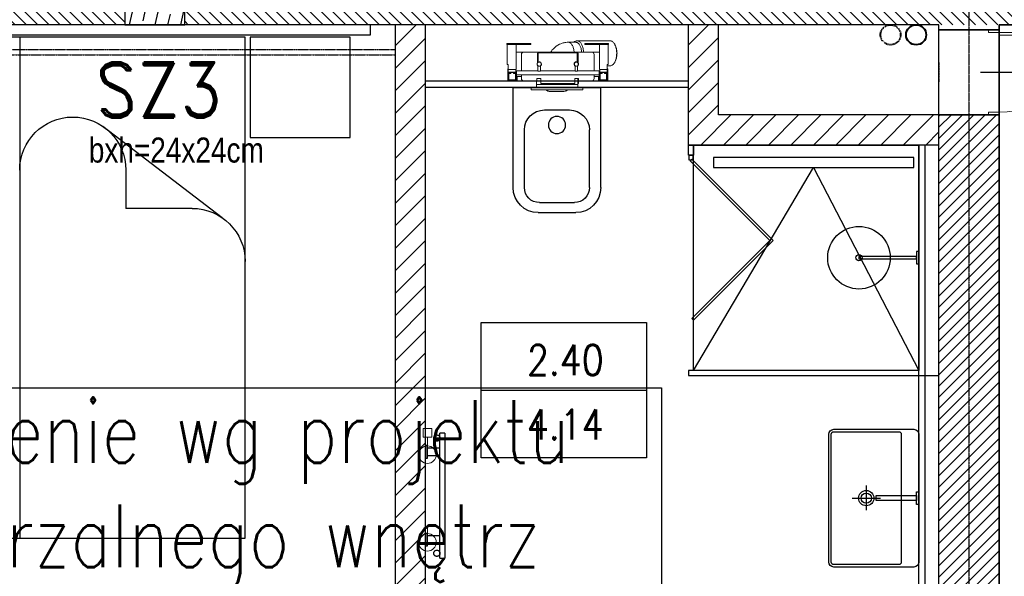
# Model space of a CAD drawing. Header units: millimetres. Extents: x 69081 to 158617, y -37521 to -9534.
# Tile 200 of 256: x 113454 to 113847, y -18881 to -18659. Entities that reach past the tile are written whole.
import ezdxf
from ezdxf.enums import TextEntityAlignment as Align

# ---------------------------------------------------------------- set-up
doc = ezdxf.new("R2010")
doc.units = ezdxf.units.MM
for name, pattern in [('DASHED', [0.75, 0.5, -0.25]), ('DO', [0.8, 0.6, -0.1, 0, -0.1]), ('DP', [0.5, 0.3, -0.2]), ('KRESKOWA-SREDNIA', [0.2, 0.12, -0.08]), ('MP', [0.25, 0.15, -0.1])]:
    doc.linetypes.add(name, pattern=pattern)
for name, color, linetype in [('0_oświetlenie', 7, 'Continuous'), ('_A-opisy', 51, 'Continuous'), ('A-----SZ', 8, 'Continuous'), ('A-ARM', 8, 'Continuous'), ('A-MEB', 8, 'Continuous'), ('A-OKN', 3, 'Continuous'), ('A-OSI', 8, 'DO'), ('A-SCI', 7, 'Continuous'), ('A_GSA_GK', 2, 'Continuous'), ('BA_ARM', 8, 'Continuous'), ('BA_lpm', 1, 'MP'), ('BA_TXG', 3, 'Continuous'), ('BA_wig', 3, 'Continuous'), ('BI_szr', 8, 'Continuous'), ('F-BIL', 1, 'Continuous'), ('F-BIL-OP', 3, 'Continuous'), ('F-BIL-TA', 1, 'Continuous'), ('JS_OLKA KONSTR', 231, 'Continuous'), ('JS_PODCIĄGI', 1, 'DP'), ('słupy', 1, 'Continuous')]:
    doc.layers.add(name, color=color, linetype=linetype)
for name, color, linetype, lineweight in [('_A-stolarka', 72, 'Continuous', 9), ('_A-ściany', 141, 'Continuous', 35), ('A-DRZ-SY', 7, 'Continuous', 25), ('IS_Grzejnik', 15, 'Continuous', 5), ('IS_Pion1', 7, 'Continuous', 5), ('IS_Zawór1', 15, 'Continuous', 5), ('OPIS', 7, 'Continuous', 25)]:
    doc.layers.add(name, color=color, linetype=linetype, lineweight=lineweight)
doc.layers.add('IS_Działka (powrotna)', color=5, linetype='DASHED', lineweight=40, true_color=0x0000ff)
doc.styles.add('BIKTBG', font='romand.shx', dxfattribs={"width": 0.9})
doc.styles.add('Opisowy', font='arial.ttf')
doc.styles.add('SIMPLEX', font='simplex', dxfattribs={"width": 0.85})
doc.styles.add('WYM--ROMANSSHX-08', font='ROMANS.SHX', dxfattribs={"width": 0.8})

# ---------------------------------------------------------------- blocks, each defined once
blk = doc.blocks.new('grzejnik drabinka')
at = {"layer": 'BA_ARM'}
for p, q in [((0, -0.8), (0, 0)), ((5, 0), (5, -0.8)), ((35, 0), (35, -0.8)), ((40, 0), (40, -0.8)), ((1, -5.8), (1, -0.8)), ((4, -0.8), (4, -5.8)), ((36, -5.8), (36, -0.8)), ((39, -0.8), (39, -5.8)), ((45, -5.8), (-5, -5.8)), ((-5, -7.8), (45, -7.8))]:
    blk.add_line(p, q, dxfattribs=at)
for points in [[(0, 0), (0, 0), (0.06, 0), (0.31, 0), (0.71, 0), (1.24, 0), (1.85, 0), (2.5, 0), (3.15, 0), (3.76, 0), (4.29, 0), (4.69, 0), (4.94, 0), (5, 0), (5, 0)], [(35, 0), (35, 0), (35.06, 0), (35.31, 0), (35.71, 0), (36.24, 0), (36.85, 0), (37.5, 0), (38.15, 0), (38.76, 0), (39.29, 0), (39.69, 0), (39.94, 0), (40, 0), (40, 0)], [(-1.75, -4.55), (-1.75, -4.44), (-1.78, -4.22), (-1.9, -3.92), (-2.11, -3.66), (-2.37, -3.46), (-2.67, -3.33), (-3, -3.29), (-3.33, -3.33), (-3.63, -3.46), (-3.89, -3.66), (-4.1, -3.92), (-4.22, -4.22), (-4.25, -4.44), (-4.25, -4.55)], [(5, -0.8), (5, -0.8), (4.94, -0.8), (4.69, -0.8), (4.29, -0.8), (3.76, -0.8), (3.15, -0.8), (2.5, -0.8), (1.85, -0.8), (1.24, -0.8), (0.71, -0.8), (0.31, -0.8), (0.06, -0.8), (0, -0.8), (0, -0.8)], [(40, -0.8), (40, -0.8), (39.94, -0.8), (39.69, -0.8), (39.29, -0.8), (38.76, -0.8), (38.15, -0.8), (37.5, -0.8), (36.85, -0.8), (36.24, -0.8), (35.71, -0.8), (35.31, -0.8), (35.06, -0.8), (35, -0.8), (35, -0.8)], [(44.25, -4.55), (44.25, -4.44), (44.22, -4.22), (44.1, -3.92), (43.89, -3.66), (43.63, -3.46), (43.33, -3.33), (43, -3.29), (42.67, -3.33), (42.37, -3.46), (42.11, -3.66), (41.9, -3.92), (41.78, -4.22), (41.75, -4.44), (41.75, -4.55)], [(-5, -5.8), (-5, -5.8), (-5, -5.8), (-5, -5.8)], [(-5, -5.8), (-5, -5.8), (-5, -5.8), (-5, -5.8)], [(-5, -5.8), (-5, -5.8), (-5, -5.8), (-5, -5.8)], [(-5, -5.8), (-5, -5.8), (-5, -5.8), (-5, -5.8)], [(-5, -5.8), (-5, -5.8), (-5, -5.8), (-5, -5.8)], [(-5, -5.8), (-5, -5.8), (-5, -5.8), (-5, -5.8)], [(-5, -5.8), (-5, -5.8), (-5, -5.8), (-5, -5.8)], [(-5, -5.8), (-5, -5.8), (-5, -5.8), (-5, -5.8)], [(-5, -5.8), (-5, -5.8), (-5, -5.8), (-5, -5.8)], [(-5, -7.8), (-5, -7.8), (-5, -7.78), (-5, -7.68), (-5, -7.52), (-5, -7.31), (-5, -7.06), (-5, -6.8), (-5, -6.54), (-5, -6.29), (-5, -6.08), (-5, -5.92), (-5, -5.82), (-5, -5.8), (-5, -5.8)], [(-5, -5.8), (-5, -5.8), (-5, -5.8), (-5, -5.8)], [(-5, -5.8), (-5, -5.8), (-5, -5.8), (-5, -5.8)], [(-5, -5.8), (-5, -5.8), (-5, -5.8), (-5, -5.8)], [(-5, -5.8), (-5, -5.8), (-5, -5.8), (-5, -5.8)], [(-5, -5.8), (-5, -5.8), (-5, -5.8), (-5, -5.8)], [(-5, -5.8), (-5, -5.8), (-5, -5.8), (-5, -5.8)], [(-5, -5.8), (-5, -5.8), (-5, -5.8), (-5, -5.8)], [(-5, -5.8), (-5, -5.8), (-5, -5.8), (-5, -5.8)], [(-5, -5.8), (-5, -5.8), (-5, -5.8), (-5, -5.8)], [(-5, -5.8), (-5, -5.8), (-5, -5.8), (-5, -5.8)], [(-5, -5.8), (-5, -5.8), (-5, -5.8), (-5, -5.8)], [(-5, -5.8), (-5, -5.8), (-5, -5.8), (-5, -5.8)], [(-5, -5.8), (-5, -5.8), (-5, -5.8), (-5, -5.8)], [(-5, -5.8), (-5, -5.8), (-5, -5.8), (-5, -5.8)], [(-5, -5.8), (-5, -5.8), (-5, -5.8), (-5, -5.8)], [(-5, -5.8), (-5, -5.8), (-5, -5.8), (-5, -5.8)], [(-5, -5.8), (-5, -5.8), (-5, -5.8), (-5, -5.8)], [(-5, -5.8), (-5, -5.8), (-5, -5.8), (-5, -5.8)], [(-5, -5.8), (-5, -5.8), (-5, -5.8), (-5, -5.8)], [(-5, -7.8), (-5, -7.8), (-5, -7.8), (-5, -7.8)], [(-5, -7.8), (-5, -7.8), (-5, -7.8), (-5, -7.8)], [(-5, -7.8), (-5, -7.8), (-5, -7.8), (-5, -7.8)], [(-5, -7.8), (-5, -7.8), (-5, -7.8), (-5, -7.8)], [(-5, -7.8), (-5, -7.8), (-5, -7.8), (-5, -7.8)], [(-5, -7.8), (-5, -7.8), (-5, -7.8), (-5, -7.8)], [(-5, -7.8), (-5, -7.8), (-5, -7.8), (-5, -7.8)], [(-5, -7.8), (-5, -7.8), (-5, -7.8), (-5, -7.8)], [(-5, -7.8), (-5, -7.8), (-5, -7.8), (-5, -7.8)], [(-5, -7.8), (-5, -7.8), (-5, -7.8), (-5, -7.8)], [(-5, -7.8), (-5, -7.8), (-5, -7.8), (-5, -7.8)], [(-5, -7.8), (-5, -7.8), (-5, -7.8), (-5, -7.8)], [(-5, -7.8), (-5, -7.8), (-5, -7.8), (-5, -7.8)], [(-5, -7.8), (-5, -7.8), (-5, -7.8), (-5, -7.8)], [(-5, -7.8), (-5, -7.8), (-5, -7.8), (-5, -7.8)], [(-5, -7.8), (-5, -7.8), (-5, -7.8), (-5, -7.8)], [(-5, -7.8), (-5, -7.8), (-5, -7.8), (-5, -7.8)], [(-5, -7.8), (-5, -7.8), (-5, -7.8), (-5, -7.8)], [(-5, -7.8), (-5, -7.8), (-5, -7.8), (-5, -7.8)], [(-5, -7.8), (-5, -7.8), (-5, -7.8), (-5, -7.8)], [(-5, -7.8), (-5, -7.8), (-5, -7.8), (-5, -7.8)], [(-5, -7.8), (-5, -7.8), (-5, -7.8), (-5, -7.8)], [(-5, -7.8), (-5, -7.8), (-5, -7.8), (-5, -7.8)], [(-5, -7.8), (-5, -7.8), (-5, -7.8), (-5, -7.8)], [(-5, -7.8), (-5, -7.8), (-5, -7.8), (-5, -7.8)], [(-5, -7.8), (-5, -7.8), (-5, -7.8), (-5, -7.8)], [(-5, -7.8), (-5, -7.8), (-5, -7.8), (-5, -7.8)], [(-5, -7.8), (-5, -7.8), (-5, -7.8), (-5, -7.8)], [(-4.25, -4.55), (-4.25, -4.66), (-4.22, -4.88), (-4.1, -5.18), (-3.89, -5.44), (-3.63, -5.64), (-3.33, -5.77), (-3, -5.81), (-2.67, -5.77), (-2.37, -5.64), (-2.11, -5.44), (-1.9, -5.18), (-1.78, -4.88), (-1.75, -4.66), (-1.75, -4.55)], [(41.75, -4.55), (41.75, -4.66), (41.78, -4.88), (41.9, -5.18), (42.11, -5.44), (42.37, -5.64), (42.67, -5.77), (43, -5.81), (43.33, -5.77), (43.63, -5.64), (43.89, -5.44), (44.1, -5.18), (44.22, -4.88), (44.25, -4.66), (44.25, -4.55)], [(45, -5.8), (45, -5.8), (45, -5.8), (45, -5.8)], [(45, -5.8), (45, -5.8), (45, -5.8), (45, -5.8)], [(45, -5.8), (45, -5.8), (45, -5.8), (45, -5.8)], [(45, -5.8), (45, -5.8), (45, -5.8), (45, -5.8)], [(45, -5.8), (45, -5.8), (45, -5.8), (45, -5.8)], [(45, -5.8), (45, -5.8), (45, -5.8), (45, -5.8)], [(45, -5.8), (45, -5.8), (45, -5.8), (45, -5.8)], [(45, -5.8), (45, -5.8), (45, -5.8), (45, -5.8)], [(45, -5.8), (45, -5.8), (45, -5.8), (45, -5.8)], [(45, -5.8), (45, -5.8), (45, -5.82), (45, -5.92), (45, -6.08), (45, -6.29), (45, -6.54), (45, -6.8), (45, -7.06), (45, -7.31), (45, -7.52), (45, -7.68), (45, -7.78), (45, -7.8), (45, -7.8)], [(45, -5.8), (45, -5.8), (45, -5.8), (45, -5.8)], [(45, -5.8), (45, -5.8), (45, -5.8), (45, -5.8)], [(45, -5.8), (45, -5.8), (45, -5.8), (45, -5.8)], [(45, -5.8), (45, -5.8), (45, -5.8), (45, -5.8)], [(45, -5.8), (45, -5.8), (45, -5.8), (45, -5.8)], [(45, -5.8), (45, -5.8), (45, -5.8), (45, -5.8)], [(45, -5.8), (45, -5.8), (45, -5.8), (45, -5.8)], [(45, -5.8), (45, -5.8), (45, -5.8), (45, -5.8)], [(45, -5.8), (45, -5.8), (45, -5.8), (45, -5.8)], [(45, -5.8), (45, -5.8), (45, -5.8), (45, -5.8)], [(45, -5.8), (45, -5.8), (45, -5.8), (45, -5.8)], [(45, -5.8), (45, -5.8), (45, -5.8), (45, -5.8)], [(45, -5.8), (45, -5.8), (45, -5.8), (45, -5.8)], [(45, -5.8), (45, -5.8), (45, -5.8), (45, -5.8)], [(45, -5.8), (45, -5.8), (45, -5.8), (45, -5.8)], [(45, -5.8), (45, -5.8), (45, -5.8), (45, -5.8)], [(45, -5.8), (45, -5.8), (45, -5.8), (45, -5.8)], [(45, -5.8), (45, -5.8), (45, -5.8), (45, -5.8)], [(45, -5.8), (45, -5.8), (45, -5.8), (45, -5.8)], [(45, -7.8), (45, -7.8), (45, -7.8), (45, -7.8)], [(45, -7.8), (45, -7.8), (45, -7.8), (45, -7.8)], [(45, -7.8), (45, -7.8), (45, -7.8), (45, -7.8)], [(45, -7.8), (45, -7.8), (45, -7.8), (45, -7.8)], [(45, -7.8), (45, -7.8), (45, -7.8), (45, -7.8)], [(45, -7.8), (45, -7.8), (45, -7.8), (45, -7.8)], [(45, -7.8), (45, -7.8), (45, -7.8), (45, -7.8)], [(45, -7.8), (45, -7.8), (45, -7.8), (45, -7.8)], [(45, -7.8), (45, -7.8), (45, -7.8), (45, -7.8)], [(45, -7.8), (45, -7.8), (45, -7.8), (45, -7.8)], [(45, -7.8), (45, -7.8), (45, -7.8), (45, -7.8)], [(45, -7.8), (45, -7.8), (45, -7.8), (45, -7.8)], [(45, -7.8), (45, -7.8), (45, -7.8), (45, -7.8)], [(45, -7.8), (45, -7.8), (45, -7.8), (45, -7.8)], [(45, -7.8), (45, -7.8), (45, -7.8), (45, -7.8)], [(45, -7.8), (45, -7.8), (45, -7.8), (45, -7.8)], [(45, -7.8), (45, -7.8), (45, -7.8), (45, -7.8)], [(45, -7.8), (45, -7.8), (45, -7.8), (45, -7.8)], [(45, -7.8), (45, -7.8), (45, -7.8), (45, -7.8)], [(45, -7.8), (45, -7.8), (45, -7.8), (45, -7.8)], [(45, -7.8), (45, -7.8), (45, -7.8), (45, -7.8)], [(45, -7.8), (45, -7.8), (45, -7.8), (45, -7.8)], [(45, -7.8), (45, -7.8), (45, -7.8), (45, -7.8)], [(45, -7.8), (45, -7.8), (45, -7.8), (45, -7.8)], [(45, -7.8), (45, -7.8), (45, -7.8), (45, -7.8)], [(45, -7.8), (45, -7.8), (45, -7.8), (45, -7.8)], [(45, -7.8), (45, -7.8), (45, -7.8), (45, -7.8)], [(45, -7.8), (45, -7.8), (45, -7.8), (45, -7.8)]]:
    blk.add_open_spline(points, degree=3, dxfattribs=at)
blk = doc.blocks.new('stelaż kibel')
at = {"layer": 'BA_ARM', "lineweight": 0}
for p, q in [((-8.04, 20.61), (-21.23, 20.61)), ((-4.56, 20.01), (-7.53, 20.01)), ((-22.85, 19.54), (-23.06, 19.23)), ((-20.64, 19.5), (-20.64, 19.1)), ((-20.64, 19.5), (-11.14, 19.5)), ((-20.64, 19.1), (-11.14, 19.1)), ((-20.49, 11.1), (-20.49, 19.1)), ((-16.99, 9.1), (-16.99, 19.1)), ((-16.99, 16.1), (-15.84, 16.1)), ((-13.84, 16.1), (-15.84, 16.1)), ((-13.84, 16.1), (-7.94, 16.1)), ((-11.14, 19.5), (-11.14, 19.1)), ((-8.14, 12.11), (-8.14, 15.8)), ((-8.14, 15.8), (7.46, 15.8)), ((7.26, 16.1), (-7.94, 16.1)), ((7.26, 16.1), (13.16, 16.1)), ((7.46, 15.8), (7.46, 12.11)), ((10.46, 19.5), (10.46, 19.1)), ((10.46, 19.5), (19.96, 19.5)), ((10.46, 19.1), (19.96, 19.1)), ((15.16, 16.1), (13.16, 16.1)), ((15.16, 16.1), (16.31, 16.1)), ((16.31, 9.1), (16.31, 19.1)), ((19.81, 11.1), (19.81, 19.1)), ((19.96, 19.5), (19.96, 19.1)), ((-23.06, 12), (-22.85, 11.68)), ((-14.84, 8.6), (-14.84, 15.1)), ((-8.44, 15.6), (-8.44, 11.9)), ((-8.44, 11.9), (-8.41, 11.9)), ((-8.27, 11.9), (-8.14, 11.9)), ((-8.14, 11.9), (-8.14, 11.99)), ((7.46, 11.99), (7.46, 11.9)), ((7.46, 11.9), (7.59, 11.9)), ((7.73, 11.9), (7.76, 11.9)), ((7.76, 11.9), (7.76, 15.6)), ((14.16, 15.1), (14.16, 8.6)), ((-21.23, 10.61), (-20.09, 10.61)), ((-20.09, 11.1), (-20.49, 11.1)), ((-20.09, 9.35), (-20.37, 9.35)), ((-20.37, 9.35), (-20.37, 4.55)), ((-20.34, 8.1), (-20.34, 4.6)), ((-16.84, 8.1), (-20.34, 8.1)), ((-16.99, 7.95), (-20.19, 7.95)), ((-20.19, 7.95), (-20.19, 4.75)), ((-20.09, 9.1), (-20.09, 11.1)), ((-20.09, 9.1), (-16.99, 9.1)), ((-20.09, 9.1), (-20.09, 8.1)), ((-17.09, 9.1), (-17.09, 8.1)), ((-16.99, 4.75), (-16.99, 7.95)), ((-16.84, 8.6), (-16.84, 8.1)), ((-8.24, 8.6), (-16.84, 8.6)), ((-16.84, 4.6), (-16.84, 8.1)), ((-8.24, 10.29), (-8.24, 8.5)), ((-8.24, 8.5), (-7.24, 8.5)), ((-7.24, 8.5), (-7.24, 10.29)), ((6.56, 8.6), (-7.24, 8.6)), ((6.56, 8.5), (6.56, 10.29)), ((7.56, 8.5), (6.56, 8.5)), ((7.56, 10.29), (7.56, 8.5)), ((16.16, 8.6), (7.56, 8.6)), ((16.16, 8.6), (16.16, 8.1)), ((16.16, 8.1), (16.16, 4.6)), ((19.66, 8.1), (16.16, 8.1)), ((19.41, 9.1), (16.31, 9.1)), ((16.31, 7.95), (16.31, 4.75)), ((19.51, 7.95), (16.31, 7.95)), ((16.41, 9.1), (16.41, 8.1)), ((19.41, 11.1), (19.81, 11.1)), ((19.41, 9.1), (19.41, 11.1)), ((19.56, 9.4), (19.41, 9.4)), ((19.41, 9.1), (19.41, 8.1)), ((19.66, 8.15), (19.41, 8.4)), ((19.41, 8.4), (19.41, 8.1)), ((19.51, 4.75), (19.51, 7.95)), ((19.56, 8.25), (19.56, 9.4)), ((19.66, 8.1), (19.66, 8.15)), ((19.66, 4.6), (19.66, 8.1)), ((-20.37, 4.55), (-10.87, 4.55)), ((-20.34, 4.6), (-16.84, 4.6)), ((-20.19, 4.75), (-16.99, 4.75)), ((-19.04, 7.8), (-20.04, 7.8)), ((-20.04, 7.8), (-20.04, 4.8)), ((-20.04, 4.8), (-17.04, 4.8)), ((-19.84, 5), (-19.84, 7.6)), ((-19.84, 7.6), (-19.04, 7.6)), ((-17.24, 5), (-19.84, 5)), ((-19.04, 7.6), (-19.04, 7.8)), ((-17.04, 7.8), (-18.04, 7.8)), ((-18.04, 7.8), (-18.04, 7.6)), ((-18.04, 7.6), (-17.24, 7.6)), ((-17.24, 7.6), (-17.24, 5)), ((-17.04, 4.8), (-17.04, 7.8)), ((16.16, 7), (-16.84, 7)), ((-14.84, 6.4), (-16.84, 6.4)), ((-16.54, 4.6), (-16.84, 4.6)), ((-16.54, 6.4), (-16.54, 4.6)), ((-13.84, 4.6), (-16.54, 4.6)), ((-14.84, 5.6), (-14.84, 7)), ((-8.64, 4.6), (-13.84, 4.6)), ((-10.87, 4.55), (-10.87, 4.6)), ((-7.14, 5.5), (-8.64, 5.5)), ((-8.64, 5.5), (-8.64, 4.6)), ((-8.64, 4.6), (-8.37, 4.6)), ((-8.64, 3.6), (-8.64, 4.6)), ((-8.37, 5.5), (-8.37, 2.47)), ((-7.14, 4.6), (-7.14, 5.5)), ((-7.14, 3.6), (-7.14, 4.6)), ((6.46, 4.6), (-7.14, 4.6)), ((7.96, 5.5), (6.46, 5.5)), ((6.46, 4.6), (6.46, 5.5)), ((6.46, 3.6), (6.46, 4.6)), ((7.96, 5.5), (7.96, 4.6)), ((13.16, 4.6), (7.96, 4.6)), ((8.21, 2.37), (8.21, 4.6)), ((15.86, 4.6), (13.16, 4.6)), ((14.16, 7), (14.16, 5.6)), ((16.16, 6.4), (14.16, 6.4)), ((15.86, 4.6), (15.86, 6.4)), ((16.16, 4.6), (15.86, 4.6)), ((16.16, 4.6), (19.66, 4.6)), ((16.31, 4.75), (19.51, 4.75)), ((17.36, 7.8), (16.36, 7.8)), ((16.36, 7.8), (16.36, 4.8)), ((16.36, 4.8), (19.36, 4.8)), ((16.56, 5), (16.56, 7.6)), ((16.56, 7.6), (17.36, 7.6)), ((19.16, 5), (16.56, 5)), ((17.36, 7.6), (17.36, 7.8)), ((18.36, 7.8), (18.36, 7.6)), ((19.36, 7.8), (18.36, 7.8)), ((18.36, 7.6), (19.16, 7.6)), ((19.16, 7.6), (19.16, 5)), ((19.36, 4.8), (19.36, 7.8)), ((-10.29, 2), (-10.29, 1.2)), ((-10.25, 2), (-10.29, 2)), ((-10.25, 2), (-9.45, 2)), ((-10.05, 1), (-10.09, 1)), ((-9.45, 1), (-10.05, 1)), ((9.45, 2), (-9.45, 2)), ((9.45, 1), (-9.45, 1)), ((-8.37, 3.6), (-8.64, 3.6)), ((-8.37, 2.47), (-8.32, 2.42)), ((-8.37, 2.47), (-8.32, 2.47)), ((-8.34, 2.43), (-8.34, 2)), ((-8.31, 3.1), (-8.32, 3.1)), ((-8.31, 3.1), (-8.01, 3.1)), ((8.01, 3.1), (-8.01, 3.1)), ((6.46, 3.6), (-7.14, 3.6)), ((-6.37, 3.1), (-6.37, 3.6)), ((-4.77, 3.6), (-4.77, 3.3)), ((-4.77, 3.3), (-4.77, 3.1)), ((-4.77, 3.3), (4.83, 3.3)), ((-4.77, 3.3), (4.83, 3.3)), ((-2.14, 0.3), (-2.21, 0.3)), ((-2.11, 0.3), (-2.14, 0.3)), ((2.18, 0.3), (-2.11, 0.3)), ((2.2, 0.3), (2.18, 0.3)), ((2.27, 0.3), (2.2, 0.3)), ((4.83, 3.3), (4.83, 3.6)), ((4.83, 3.1), (4.83, 3.3)), ((6.21, 3.6), (6.21, 3.1)), ((8.01, 3.1), (8.14, 3.1)), ((8.14, 3.1), (8.14, 2)), ((8.14, 3.1), (8.19, 3.1)), ((8.19, 3.1), (8.19, 2)), ((8.19, 2.35), (8.21, 2.37)), ((8.19, 2.37), (8.21, 2.37)), ((9.45, 2), (10.25, 2)), ((10.05, 1), (9.45, 1)), ((10.25, 2), (10.25, 1.2))]:
    blk.add_line(p, q, dxfattribs=at)
at = {"layer": 'BA_ARM', "lineweight": 0, "flags": 128}
for points in [[(-21.23, 20.61), (-21.45, 20.59), (-21.67, 20.54), (-21.88, 20.46), (-22.09, 20.33), (-22.3, 20.18), (-22.5, 19.99), (-22.68, 19.78), (-22.86, 19.53), (-23.03, 19.26), (-23.18, 18.96), (-23.32, 18.64), (-23.45, 18.29), (-23.56, 17.93), (-23.65, 17.55), (-23.73, 17.16), (-23.79, 16.75), (-23.83, 16.34), (-23.85, 15.93), (-23.86, 15.51), (-23.84, 15.09), (-23.81, 14.68), (-23.76, 14.27), (-23.69, 13.87), (-23.61, 13.48), (-23.51, 13.11), (-23.39, 12.76), (-23.25, 12.43), (-23.11, 12.11), (-22.95, 11.83), (-22.77, 11.57), (-22.59, 11.34), (-22.4, 11.13), (-22.2, 10.96), (-21.99, 10.83), (-21.78, 10.72), (-21.56, 10.65), (-21.34, 10.62), (-21.23, 10.61)], [(-10.66, 16.1), (-10.64, 16.34), (-10.6, 16.75), (-10.54, 17.16), (-10.47, 17.55), (-10.37, 17.93), (-10.26, 18.29), (-10.14, 18.64), (-10, 18.96), (-9.84, 19.26), (-9.68, 19.53), (-9.5, 19.78), (-9.31, 19.99), (-9.11, 20.18), (-8.91, 20.33), (-8.7, 20.46), (-8.48, 20.54), (-8.26, 20.59), (-8.04, 20.61)], [(-9.83, 16.1), (-9.81, 16.4), (-9.76, 16.78), (-9.7, 17.16), (-9.62, 17.52), (-9.52, 17.87), (-9.41, 18.2), (-9.28, 18.51), (-9.13, 18.79), (-8.98, 19.05), (-8.81, 19.28), (-8.63, 19.49), (-8.44, 19.66), (-8.25, 19.8), (-8.05, 19.9), (-7.84, 19.97), (-7.64, 20.01), (-7.53, 20.01)], [(-6.86, 16.1), (-6.83, 16.4), (-6.79, 16.78), (-6.72, 17.16), (-6.64, 17.52), (-6.54, 17.87), (-6.43, 18.2), (-6.3, 18.51), (-6.16, 18.79), (-6, 19.05), (-5.83, 19.28), (-5.65, 19.49), (-5.47, 19.66), (-5.27, 19.8), (-5.07, 19.9), (-4.87, 19.97), (-4.66, 20.01), (-4.55, 20.01)], [(2.46, 16.1), (2.18, 16.51), (1.84, 16.94), (1.54, 17.29), (1.26, 17.57), (0.8, 17.99), (0.27, 18.42), (-0.36, 18.83), (-1.08, 19.22), (-1.57, 19.43), (-2.05, 19.61), (-2.47, 19.73), (-2.64, 19.78), (-2.84, 19.82), (-3.14, 19.88), (-3.54, 19.95), (-4.04, 20), (-4.55, 20.01)], [(-23.06, 12), (-23.12, 12.09), (-23.28, 12.36), (-23.42, 12.66), (-23.55, 12.97), (-23.66, 13.31), (-23.76, 13.67), (-23.84, 14.04), (-23.9, 14.42), (-23.95, 14.81), (-23.98, 15.21), (-23.99, 15.61), (-23.98, 16.01), (-23.95, 16.41), (-23.9, 16.8), (-23.84, 17.19), (-23.76, 17.56), (-23.66, 17.91), (-23.55, 18.25), (-23.42, 18.57), (-23.28, 18.87), (-23.12, 19.14), (-23.06, 19.23)], [(2.2, 0.3), (2.23, 0.3), (2.25, 0.3)]]:
    blk.add_lwpolyline(points, dxfattribs=at)
at = {"layer": 'BA_ARM', "lineweight": 0}
for centre, radius, start, end in [((-8.13, 18.84), 1.78, 41.3776, 87.2916), ((-13.84, 15.1), 1, 90, 180), ((-7.94, 15.6), 0.5, 90, 180), ((7.26, 15.6), 0.5, 0, 90), ((13.16, 15.1), 1, 0, 90), ((-7.74, 11.3), 0.9, 138.1897, 242.734), ((-7.74, 11.3), 0.8, 131.4096, 120), ((-7.74, 11.3), 0.9, 297.266, 116.3878), ((7.06, 11.3), 0.9, 63.6122, 242.734), ((7.06, 11.3), 0.8, 60, 48.5904), ((7.06, 11.3), 0.9, 297.266, 41.8103), ((-7.94, 10.29), 0.3, 135.0482, 180), ((-7.54, 10.29), 0.3, 0, 44.9518), ((6.86, 10.29), 0.3, 135.0482, 180), ((7.26, 10.29), 0.3, 0, 44.9518), ((-13.84, 5.6), 1, 180, 270), ((13.16, 5.6), 1, 270, 0), ((-10.09, 1.2), 0.2, 179.9998, 269.9999), ((-2.21, 4.3), 4, 235.5885, 270), ((-2.17, 3.71), 3.41, 232.6467, 270.5225), ((-2.15, 3.69), 3.39, 232.5127, 270.557), ((2.21, 3.71), 3.41, 269.4571, 307.3947), ((2.27, 4.3), 4, 270, 270.6505), ((2.27, 4.3), 4, 273.5283, 304.4115), ((2.45, 3.34), 2.99, 281.7106, 308.4469), ((10.05, 1.2), 0.2, 269.9998, 0.0006)]:
    blk.add_arc(centre, radius, start, end, dxfattribs=at)
blk = doc.blocks.new('wc 50')
at = {"layer": 'A-MEB', "ltscale": 50}
for p, q in [((57717.02, -30557.07), (57682.02, -30557.07)), ((57682.02, -30597.07), (57682.02, -30557.07)), ((57717.02, -30597.07), (57717.02, -30557.07)), ((57704.52, -30566.07), (57694.52, -30566.07)), ((57686.52, -30597.07), (57686.52, -30574.07)), ((57712.52, -30597.07), (57712.52, -30574.07)), ((57706.52, -30603.07), (57692.52, -30603.07)), ((57707.02, -30607.07), (57692.02, -30607.07))]:
    blk.add_line(p, q, dxfattribs=at)
blk.add_circle((57699.52, -30572.1), 3.43, dxfattribs=at)
for centre, radius, start, end in [((57694.52, -30574.07), 8, 90, 180), ((57704.52, -30574.07), 8, 0, 90), ((57692.02, -30597.07), 10, 180, 270), ((57692.52, -30597.07), 6, 180, 270), ((57706.52, -30597.07), 6, 270, 0), ((57707.02, -30597.07), 10, 270, 0)]:
    blk.add_arc(centre, radius, start, end, dxfattribs=at)
blk = doc.blocks.new('A$C19277BFE')
at = {"layer": 'A-MEB', "linetype": 'Continuous'}
for p, q in [((53.01, 90), (200, 90)), ((200, 90), (200, 0)), ((72.04, 9.16), (35.57, 56.81)), ((200, 0), (89.48, 0))]:
    blk.add_line(p, q, dxfattribs=at)
at = {"layer": 'A-MEB'}
for p in [(53.01, 47.65), (68.3, 21.18)]:
    blk.add_line(p, (68.3, 47.65), dxfattribs=at)
at = {"layer": 'A-MEB', "linetype": 'Continuous'}
blk.add_lwpolyline([(94.24, 0), (0, 0), (0, 90), (56.12, 90)], dxfattribs=at)
for centre, start in [((53.01, 68.82), 90), ((89.48, 21.18), 180)]:
    blk.add_arc(centre, 21.18, start, 270, dxfattribs=at)
blk = doc.blocks.new('osie')
at = {"layer": 'A-OSI'}
blk.add_line((19748.6, -41234.89), (19748.6, -43485.44), dxfattribs=at)
blk = doc.blocks.new('DYBY-BL5')
at = {"layer": 'F-BIL-TA', "color": 1}
blk.add_line((0, 45), (110, 45), dxfattribs=at)
blk.add_lwpolyline([(0, 0), (0, 90), (110, 90), (110, 0)], close=True, dxfattribs=at)
at = {"layer": 'F-BIL-OP', "style": 'SIMPLEX', "width": 0.85}
blk.add_attdef('NR', text='', height=20, dxfattribs=at).set_placement((56, 55), align=Align.CENTER)
at = {"layer": 'F-BIL-OP', "color": 2, "style": 'SIMPLEX', "width": 0.85, "flags": 1}
for tag, p in [('NAZWA', (119, 55)), ('POSADZKA', (119, 12)), ('GRUPA', (119, -27)), ('RODZAJ', (119, -72))]:
    blk.add_attdef(tag, p, '', height=19, dxfattribs=at)
at = {"layer": 'F-BIL-OP', "color": 2, "style": 'SIMPLEX', "width": 0.85}
blk.add_attdef('POW.', text='', height=20, dxfattribs=at).set_placement((56, 12), align=Align.CENTER)
at = {"layer": 'F-BIL-OP', "color": 2, "style": 'SIMPLEX', "width": 0.85, "flags": 1}
blk.add_attdef('POWH.', text='', height=20, dxfattribs=at).set_placement((56, -27), align=Align.CENTER)
blk = doc.blocks.new('rewizje małe')
at = {"layer": '_A-opisy', "color": 40}
blk.add_line((30513.18, -31215.64), (30513.18, -31235.83), dxfattribs=at)
blk.add_line((30513.18, -31215.64), (30513.18, -31235.83), dxfattribs=at)
blk.add_circle((30513.19, -31202.89), 12.75, dxfattribs=at)
at = {"layer": '_A-stolarka'}
for p, q in [((30497.25, -31227.33), (30497.25, -31196.51)), ((30497.25, -31196.51), (30498.31, -31196.51)), ((30497.25, -31228.39), (30497.25, -31196.51)), ((30498.31, -31196.51), (30498.31, -31228.39)), ((30496.19, -31228.39), (30497.25, -31228.39)), ((30496.19, -31232.64), (30496.19, -31228.39)), ((30496.19, -31228.39), (30497.25, -31228.39)), ((30497.25, -31228.39), (30497.25, -31227.33)), ((30497.25, -31228.39), (30497.25, -31232.64)), ((30498.31, -31228.39), (30497.25, -31228.39)), ((30529.12, -31228.39), (30529.12, -31228.39)), ((30529.12, -31228.39), (30529.12, -31232.64)), ((30530.19, -31228.39), (30529.12, -31228.39)), ((30530.19, -31232.64), (30530.19, -31228.39)), ((30497.25, -31232.64), (30496.19, -31232.64)), ((30529.12, -31232.64), (30530.19, -31232.64))]:
    blk.add_line(p, q, dxfattribs=at)
blk.add_arc((30497.25, -31228.39), 31.88, 0, 90, dxfattribs=at)
at = {"layer": '_A-ściany', "linetype": 'Continuous'}
for p, q in [((30496.18, -31228.39), (30496.18, -31252.39)), ((30530.18, -31228.39), (30530.18, -31252.39))]:
    blk.add_line(p, q, dxfattribs=at)
at = {"layer": '_A-ściany', "lineweight": 5}
for p, q in [((30530.18, -31228.39), (30496.18, -31228.39)), ((30530.18, -31252.39), (30496.18, -31252.39))]:
    blk.add_line(p, q, dxfattribs=at)
at = {"layer": 'JS_PODCIĄGI', "color": 4}
for p, q in [((30517.17, -31252.39), (30509.2, -31252.39)), ((30509.2, -31252.39), (30517.17, -31252.39))]:
    blk.add_line(p, q, dxfattribs=at)
at = {"layer": '_A-opisy', "color": 40, "insert": (30483.07, -31194.21), "char_height": 17, "attachment_point": 1, "style": 'Opisowy'}
blk.add_mtext_dynamic_manual_height_columns('\\pxqc;r', width=61.6239, gutter_width=1.06, heights=[0], dxfattribs=at)
blk = doc.blocks.new('A$C04435ce7')
at = {"layer": 'BI_szr'}
h = blk.add_hatch(dxfattribs=at)
h.set_pattern_fill('BIK_ZELBET', color=256, scale=5, angle=32, style=0)
h.set_pattern_definition([(77, (2830.602, 2673.061), (-9.7437, 2.2495), []), (77, (2836.599, 2676.808), (-9.7437, 2.2495), [5, -3.5])])
h.paths.add_polyline_path([(2812.09, 2654.37), (2836.09, 2654.37), (2836.09, 2678.37), (2812.09, 2678.37)])
at = {"layer": 'słupy', "color": 4}
blk.add_lwpolyline([(2812.09, 2654.37), (2836.09, 2654.37), (2836.09, 2678.37), (2812.09, 2678.37)], close=True, dxfattribs=at)
at = {"layer": 'BA_TXG', "style": 'BIKTBG', "width": 0.9}
blk.add_text('SZ3', height=22, rotation=0, dxfattribs=at).set_placement((2825.66, 2617.34), align=Align.CENTER)
at = {"layer": 'OPIS', "insert": (2867.57, 2609.36), "char_height": 10, "width": 174.3659, "attachment_point": 3, "style": 'WYM--ROMANSSHX-08'}
blk.add_mtext('{\\fArial|b0|i0|c238|p34;bxh=24x24cm}', dxfattribs=at)
blk = doc.blocks.new('grzejniki pietro 2')
at = {"layer": 'IS_Działka (powrotna)', "ltscale": 0.03}
blk.add_circle((19781.87, -40927.99, 578.2), 4, dxfattribs=at)
at = {"layer": 'IS_Pion1', "color": 1, "lineweight": 40}
blk.add_circle((19792.07, -40927.99, 289.1), 4, dxfattribs=at)
at = {"layer": 'IS_Zawór1', "linetype": 'ByBlock', "lineweight": -2, "extrusion": (0, 0, -1), "elevation": -289.1}
blk.add_lwpolyline([(-19598.72, -41088.64), (-19598.72, -41085.14), (-19595.22, -41085.14), (-19595.22, -41088.64)], close=True, dxfattribs=at)
at = {"layer": 'IS_Zawór1', "linetype": 'ByBlock', "lineweight": -2, "extrusion": (-1, 0, 0), "elevation": -19596.97}
blk.add_lwpolyline([(41092.14, 289.1), (41088.64, 289.1)], dxfattribs=at)
at = {"layer": 'IS_Zawór1', "linetype": 'ByBlock', "lineweight": -2, "extrusion": (-1, 3.83476e-17, 0), "elevation": -19596.97}
blk.add_lwpolyline([(41127.14, 289.1), (41123.64, 289.1)], dxfattribs=at)
at = {"layer": 'IS_Zawór1', "linetype": 'ByBlock', "lineweight": -2}
for centre in [(19596.97, -41095.64, 289.1), (19596.97, -41130.64, 289.1)]:
    blk.add_circle(centre, 3.5, dxfattribs=at)

msp = doc.modelspace()

# ---------------------------------------------------------------- hatches: boundary and pattern name
at = {"layer": 'A-----SZ'}
h = msp.add_hatch(dxfattribs=at)
h.set_pattern_fill('ANSI31', color=256, angle=270)
h.set_pattern_definition([(315, (133450.083, 11015.9974), (2.24506402, 2.24506404), [])])
h.paths.add_polyline_path([(113496.1814, -18636.5849), (113496.1814, -18660.5849), (113195.1814, -18660.5849), (113195.1814, -18636.5849)])
h = msp.add_hatch(dxfattribs=at)
h.set_pattern_fill('ANSI31', color=256, angle=270)
h.set_pattern_definition([(315, (133775.083, 11015.9974), (2.24506402, 2.24506404), [])])
h.paths.add_polyline_path([(113860.6814, -18636.5849), (113860.6814, -18660.5849), (113520.1814, -18660.5849), (113520.1814, -18636.5849)])
h = msp.add_hatch(dxfattribs=at)
h.set_pattern_fill('ANSI31', color=256, scale=2)
h.set_pattern_definition([(45, (77432.36, 11586.2524), (-4.4901281, 4.4901281), [])])
h.paths.add_polyline_path([(113616.1415, -18660.5941), (113604.1415, -18660.5941), (113604.1415, -18910.5941), (113625.1415, -18910.5941), (113625.1415, -18898.5941), (113616.1415, -18898.5941)])
h.paths.add_polyline_path([(113821.1415, -18696.5941), (113733.1415, -18696.5941), (113733.1415, -18660.5941), (113721.1415, -18660.5941), (113721.1415, -18708.5941), (113821.1415, -18708.5941)])
h.paths.add_polyline_path([(113821.1415, -18898.5941), (113728.1415, -18898.5941), (113728.1415, -18910.5941), (113821.1415, -18910.5941)])
h.paths.add_polyline_path([(113821.1415, -19106.5941), (113195.1415, -19106.5941), (113195.1415, -19121.5941), (113821.1415, -19121.5941)])
h.paths.add_polyline_path([(114646.1415, -19106.5941), (114020.1415, -19106.5941), (114020.1415, -19121.5941), (114646.1415, -19121.5941)])
h.paths.add_polyline_path([(114113.1945, -18898.5941), (114020.1415, -18898.5941), (114020.1415, -18910.5941), (114113.1945, -18910.5941)])
h.paths.add_polyline_path([(114237.1415, -18660.5941), (114225.1415, -18660.5941), (114225.1415, -18898.5941), (114216.1945, -18898.5941), (114216.1945, -18910.5941), (114237.1415, -18910.5941)])
h.paths.add_polyline_path([(114120.1415, -18660.5941), (114108.1415, -18660.5941), (114108.1415, -18696.5941), (114020.1415, -18696.5941), (114020.1415, -18708.5941), (114120.1415, -18708.5941)])
h.paths.add_polyline_path([(114128.1415, -19261.5941), (114020.1415, -19261.5941), (114020.1415, -19273.5941), (114128.1415, -19273.5941)])
h.paths.add_polyline_path([(114287.1415, -19261.5941), (114231.1415, -19261.5941), (114231.1415, -19273.5941), (114275.1415, -19273.5941), (114275.1415, -19421.5941), (114287.1415, -19421.5941)])
h.paths.add_polyline_path([(114646.1415, -19421.5941), (114108.1415, -19421.5941), (114108.1415, -19436.5941), (114646.1415, -19436.5941)])
h.paths.add_polyline_path([(114120.1415, -19373.5941), (114020.1415, -19373.5941), (114020.1415, -19385.5941), (114108.1415, -19385.5941), (114108.1415, -19421.5941), (114120.1415, -19421.5941)])
h.paths.add_polyline_path([(114120.1415, -19436.5941), (114108.1415, -19436.5941), (114108.1415, -19472.5941), (114020.1415, -19472.5941), (114020.1415, -19484.5941), (114120.1415, -19484.5941)])
h.paths.add_polyline_path([(113821.1415, -19373.5941), (113721.1415, -19373.5941), (113721.1415, -19421.5941), (113721.1415, -19484.5941), (113821.1415, -19484.5941), (113821.1415, -19472.5941), (113733.1415, -19472.5941), (113733.1415, -19421.5941), (113733.1415, -19385.5941), (113821.1415, -19385.5941)])
h.paths.add_polyline_path([(114130.1415, -19634.5941), (114020.1415, -19634.5941), (114020.1415, -19646.5941), (114130.1415, -19646.5941)])
h = msp.add_hatch(dxfattribs=at)
h.set_pattern_fill('ANSI31', color=256)
h.set_pattern_definition([(45, (84168.599, 1257.3168), (-2.24506404, 2.24506402), [])])
h.paths.add_polyline_path([(113821.1814, -18696.5849), (113845.1814, -18696.5849), (113845.1415, -18992.5941), (113821.1415, -18992.5941)])

# ---------------------------------------------------------------- linework, layer by layer
msp.add_lwpolyline([(111556.6836, -18844.1938), (111703.244, -18807.7598), (111981.0586, -20011.1069), (112126.2397, -19977.5892), (112217.3915, -20376.0176), (113845.1415, -20376.0176), (113845.1415, -18660.5941), (113996.1415, -18660.5941), (113996.1415, -20536.5941), (111947.4049, -20536.5941), (111556.4636, -18843.6979)])
at = {"layer": 'A-ARM'}
for points in [[(113723.1415, -18708.5941), (113813.1415, -18708.5941), (113813.1415, -18798.5941), (113723.1415, -18798.5941)], [(113811.1415, -18713.5941), (113731.1415, -18713.5941), (113731.1415, -18717.5941), (113811.1415, -18717.5941)], [(113813.1415, -18798.5941), (113721.1415, -18798.5941), (113721.1415, -18800.5941), (113813.1415, -18800.5941)], [(113812.1415, -18850.5941), (113796.1415, -18850.5941), (113796.1415, -18848.5941), (113812.1415, -18848.5941)], [(113813.1415, -18847.0941), (113813.1415, -18852.0941), (113812.1415, -18852.0941), (113812.1415, -18847.0941)]]:
    msp.add_lwpolyline(points, close=True, dxfattribs=at)
msp.add_lwpolyline([(113723.1415, -18798.5941), (113771.1415, -18717.5941), (113813.1415, -18798.5941)], dxfattribs=at)
for points in [[(113813.1415, -18824.0941), (113813.1415, -18875.0941, -0.41421356), (113811.1415, -18877.0941), (113779.1415, -18877.0941, -0.41421356), (113777.1415, -18875.0941), (113777.1415, -18824.0941, -0.41421356), (113779.1415, -18822.0941), (113811.1415, -18822.0941, -0.41421356)], [(113806.1415, -18824.0941), (113806.1415, -18875.0941, -0.41421356), (113805.1415, -18876.0941), (113779.1415, -18876.0941, -0.41421356), (113778.1415, -18875.0941), (113778.1415, -18824.0941, -0.41421356), (113779.1415, -18823.0941), (113805.1415, -18823.0941, -0.41421356)]]:
    msp.add_lwpolyline(points, format="xyb", close=True, dxfattribs=at)
msp.add_circle((113789.2418, -18753.5941), 12.5, dxfattribs=at)
at = {"layer": 'A-MEB'}
for p, q in [((113792.1415, -18844.5033), (113792.1415, -18854.444)), ((113786.4801, -18849.5941), (113797.8835, -18849.5941))]:
    msp.add_line(p, q, dxfattribs=at)
for points in [[(113594.1415, -18664.5941), (113594.1415, -18660.5941), (113225.1415, -18660.5941), (113225.1415, -18664.5941)], [(113544.1415, -18665.5941), (113364.1415, -18665.5941), (113364.1415, -18865.5941), (113544.1415, -18865.5941)], [(113813.1415, -18756.0941), (113813.1415, -18751.0941), (113812.1415, -18751.0941), (113812.1415, -18756.0941)], [(113812.1415, -18754.0941), (113812.1415, -18753.0941), (113789.2418, -18753.0941), (113789.2418, -18754.0941)]]:
    msp.add_lwpolyline(points, close=True, dxfattribs=at)
msp.add_lwpolyline([(113546.1415, -18705.5941), (113586.1415, -18705.5941), (113586.1415, -18665.5941), (113546.1415, -18665.5941), (113546.1415, -18705.5941)], dxfattribs=at)
at = {"layer": 'A-MEB', "linetype": 'KRESKOWA-SREDNIA'}
msp.add_lwpolyline([(113217.1415, -18672.5941), (113604.1415, -18672.5941), (113604.1415, -18670.5941), (113217.1415, -18670.5941)], dxfattribs=at)
at = {"layer": 'A-MEB'}
for centre, radius in [((113789.2418, -18753.5941), 1.2582), ((113792.1415, -18849.5941), 3.0572), ((113792.1415, -18849.5941), 2.0572)]:
    msp.add_circle(centre, radius, dxfattribs=at)
at = {"layer": 'A-OKN'}
for points in [[(113723.1415, -18708.5941), (113723.1415, -18712.5941), (113721.1415, -18712.5941), (113721.1415, -18708.5941)], [(113722.8915, -18712.5941), (113722.8915, -18714.5941), (113721.3915, -18714.5941), (113721.3915, -18712.5941)], [(113722.495, -18714.2405), (113754.3148, -18746.0604), (113753.6077, -18746.7675), (113721.7879, -18714.9477)], [(113755.0219, -18746.7675), (113723.2021, -18778.5873), (113722.495, -18777.8802), (113754.3148, -18746.0604)]]:
    msp.add_lwpolyline(points, close=True, dxfattribs=at)
at = {"layer": 'A-SCI', "color": 4}
msp.add_line((113821.1415, -18660.5941), (113195.1415, -18660.5941), dxfattribs=at)
at = {"layer": 'A-SCI', "color": 5}
for p, q in [((113604.1415, -18910.5941), (113604.1415, -18660.5941)), ((113616.1415, -18898.5941), (113616.1415, -18660.5941)), ((113721.1415, -18708.5941), (113721.1415, -18660.5941)), ((113733.1415, -18696.5941), (113733.1415, -18660.5941)), ((113821.1415, -18696.5941), (113733.1415, -18696.5941)), ((113821.1415, -18696.5941), (113733.1415, -18696.5941)), ((113821.1415, -18708.5941), (113721.1415, -18708.5941))]:
    msp.add_line(p, q, dxfattribs=at)
at = {"layer": 'A-SCI', "color": 4}
for points in [[(113821.1415, -18660.5941), (113195.1415, -18660.5941), (113195.1415, -18746.9817), (113163.1415, -18746.9817)], [(113845.1415, -18660.5941), (113845.1415, -18992.5941), (113821.1415, -18992.5941), (113821.1415, -18660.5941)], [(113860.6415, -18660.5941), (113845.1415, -18660.5941)]]:
    msp.add_lwpolyline(points, dxfattribs=at)
at = {"layer": 'A_GSA_GK', "color": 8}
for p, q in [((113721.1415, -18683.0941), (113616.1415, -18683.0941)), ((113721.1415, -18683.0941), (113616.1415, -18683.0941)), ((113721.1415, -18683.0941), (113616.1415, -18683.0941)), ((113815.6415, -18898.5941), (113815.6415, -18708.5941))]:
    msp.add_line(p, q, dxfattribs=at)
at = {"layer": 'A_GSA_GK'}
for p, q in [((113721.1415, -18685.5941), (113616.1415, -18685.5941)), ((113721.1415, -18685.5941), (113616.1415, -18685.5941)), ((113721.1415, -18685.5941), (113616.1415, -18685.5941)), ((113813.1415, -18898.5941), (113813.1415, -18708.5941)), ((113813.1415, -18800.5941), (113821.1415, -18800.5941))]:
    msp.add_line(p, q, dxfattribs=at)

# ---------------------------------------------------------------- block references
at = {"layer": 'A-ARM', "xscale": -1}
msp.add_blockref('wc 50', (171368.1586, 11871.4733), dxfattribs=at)
at = {"layer": 'A-DRZ-SY', "color": 4, "rotation": 270}
msp.add_blockref('rewizje małe', (145073.5309, 11833.5912), dxfattribs=at)
at = {"layer": 'A-MEB', "extrusion": (0, 0, -1), "zscale": -1, "rotation": 269.9999999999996}
msp.add_blockref('A$C19277BFE', (-113544.1415, -18665.5941), dxfattribs=at)
at = {"layer": 'A-SCI', "color": 4}
msp.add_blockref('osie', (94084.5456, 22838.835), dxfattribs=at)
at = {"layer": 'BA_lpm', "xscale": -1, "rotation": 90.00000000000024}
msp.add_blockref('grzejnik drabinka', (113616.1415, -18828.5941), dxfattribs=at)
at = {"layer": 'BA_wig', "xscale": -1}
msp.add_blockref('stelaż kibel', (113668.6415, -18687.5941), dxfattribs=at)
at = {"layer": 'F-BIL', "xscale": 0.6, "yscale": 0.6, "zscale": 0.6}
msp.add_blockref('DYBY-BL5', (113638.3836, -18833.4263), dxfattribs=at).add_auto_attribs({'NR': '2.40', 'POW.': '4.14'})
at = {"layer": 'IS_Grzejnik'}
msp.add_blockref('grzejniki pietro 2', (94019.9764, 22263.4019, -289.1), dxfattribs=at)
at = {"layer": 'JS_OLKA KONSTR'}
msp.add_blockref('A$C04435ce7', (110684.0499, -21314.9635), dxfattribs=at)

# ---------------------------------------------------------------- texts
at = {"layer": '0_oświetlenie', "linetype": 'Continuous', "insert": (113516.417, -18810.4944, 1), "char_height": 25, "width": 378.004849, "attachment_point": 2, "style": 'WYM--ROMANSSHX-08', "bg_fill": 16, "box_fill_scale": 1.2, "bg_fill_color": 257, "bg_fill_transparency": 0}
msp.add_mtext('\\Fsimplex.shx|c238;oświetlenie wg projektu powtarzalnego wnętrz \\Pmoduł 1A', dxfattribs=at)

doc.saveas('drawing.dxf')
